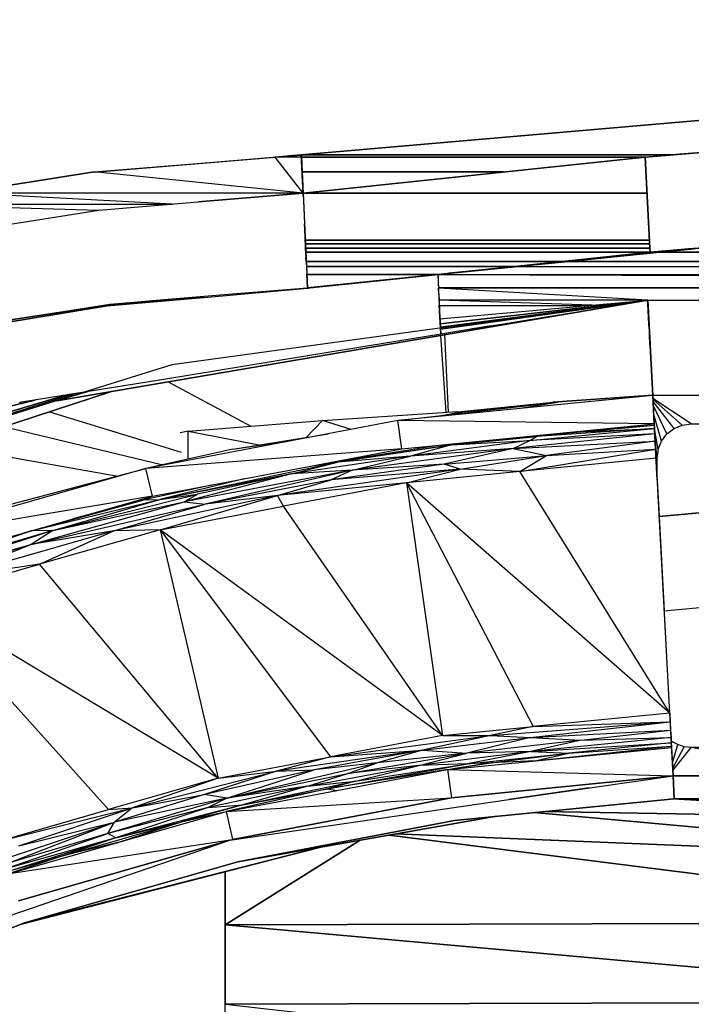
# Model space of a CAD drawing. Header units: millimetres. Extents: x 61846 to 198573, y 13020 to 52988.
# Tile 238 of 240: x 188108 to 188461, y 26006 to 26523. Entities that reach past the tile are written whole.
import ezdxf

# ---------------------------------------------------------------- set-up
doc = ezdxf.new("R2010")
doc.units = ezdxf.units.MM
for name, color, linetype, lineweight in [('A-COLS', 52, 'Continuous', 35), ('A-ROOF', 132, 'Continuous', 35), ('S-BEAM', 12, 'Continuous', 35)]:
    doc.layers.add(name, color=color, linetype=linetype, lineweight=lineweight)

# ---------------------------------------------------------------- blocks, each defined once
blk = doc.blocks.new('28_PBT_SF_toneeltoren_dakboog_28_PBT_SF_toneeltoren_dakboog as R_2584242 - 28_PBT_SF_toneeltoren_dakboog_28_PBT_SF_toneeltoren_dakboog as R_2584242-313469-GZ lierenkamer 4')
at = {"layer": 'S-BEAM', "color": 250, "lineweight": 25}
for p, q in [((-47870.32, 26322.81), (-47560.05, 26375.52)), ((-47560.05, 26375.52), (-47870.32, 26322.81)), ((-47561.07, 26375.4), (-47669.03, 26363.13)), ((-47669.03, 26363.13), (-47561.07, 26375.4)), ((-47561.07, 26375.38), (-47668.95, 26361.43)), ((-47668.95, 26361.43), (-47561.07, 26375.38)), ((-47560.05, 26375.52), (-47668.9, 26360.42)), ((-47668.9, 26360.42), (-47560.05, 26375.52)), ((-47633.54, 26365.71), (-47560.05, 26375.52)), ((-47560.05, 26375.52), (-47633.54, 26365.71)), ((-47560.05, 26375.52), (-47633.54, 26365.71)), ((-47560.05, 26375.52), (-47557.38, 26325.59)), ((-47546.74, 26125.87), (-47560.05, 26375.52)), ((-47557.38, 26325.59), (-47560.05, 26375.52)), ((-47633.54, 26365.71), (-47809.88, 26341.63)), ((-47809.88, 26341.63), (-47925.43, 26305.64)), ((-47841.68, 26327.67), (-48044.44, 26261.36)), ((-48044.44, 26261.36), (-47841.68, 26327.67)), ((-48012.92, 26279.05), (-47861.32, 26326.42)), ((-47861.32, 26326.42), (-48012.92, 26279.05)), ((-47853.98, 26327.6), (-47866.69, 26323.94)), ((-47866.69, 26323.94), (-47853.98, 26327.6)), ((-47957.47, 26298.41), (-47865.84, 26325.69)), ((-47865.84, 26325.69), (-47957.47, 26298.41)), ((-47881.7, 26323.15), (-47896.89, 26319.37)), ((-47896.89, 26319.37), (-47881.7, 26323.15)), ((-47632.97, 26113.44), (-47546.74, 26125.87)), ((-47632.97, 26113.44), (-47590.75, 26119.53)), ((-47590.75, 26119.53), (-47632.97, 26113.44)), ((-47779.57, 26092.13), (-47632.97, 26113.44)), ((-47928.31, 26041.07), (-47779.57, 26092.13))]:
    blk.add_line(p, q, dxfattribs=at)
blk = doc.blocks.new('28_PBT_SF_toneeltoren_dakboog_28_PBT_SF_toneeltoren_dakboog as R_2584242 - 28_PBT_SF_toneeltoren_dakboog_28_PBT_SF_toneeltoren_dakboog as R_2584242-313473-GZ lierenkamer 4')
blk.add_blockref('28_PBT_SF_toneeltoren_dakboog_28_PBT_SF_toneeltoren_dakboog as R_2584242 - 28_PBT_SF_toneeltoren_dakboog_28_PBT_SF_toneeltoren_dakboog as R_2584242-313469-GZ lierenkamer 4', (0, 0))
blk = doc.blocks.new('28_PBT_SC_staal_H-profiel_gekromd_dak toneeltoren_S355_HE200B_betondak_as 20_2667177 - 28_PBT_SC_staal_H-profiel_gekromd_dak toneeltoren_S355_HE200B_betondak_as 20_2667177-313545-GZ lierenkamer 4')
at = {"layer": 'A-COLS', "color": 250, "lineweight": 25}
for p, q in [((-47557.39, 26325.59), (-47691.34, 26312.4)), ((-47556.59, 26310.61), (-47557.39, 26325.59)), ((-47691.34, 26312.4), (-47823.57, 26287.24)), ((-47689.23, 26297.55), (-47691.34, 26312.4)), ((-47556.59, 26310.61), (-47691.34, 26312.4)), ((-47689.23, 26297.55), (-47556.59, 26310.61)), ((-47556.59, 26310.61), (-47556.55, 26310)), ((-47628.15, 26303.56), (-47556.55, 26310)), ((-47621.89, 26301.98), (-47556.46, 26308.2)), ((-47556.46, 26308.2), (-47618.21, 26304.03)), ((-47595.36, 26306.51), (-47556.46, 26308.2)), ((-47579.15, 26308.29), (-47556.55, 26310)), ((-47556.46, 26308.2), (-47556.55, 26310)), ((-47556.31, 26305.34), (-47556.46, 26308.2)), ((-47621.89, 26301.98), (-47684.59, 26293.69)), ((-47663.03, 26299.72), (-47618.21, 26304.03)), ((-47663.03, 26299.72), (-47644.03, 26302)), ((-47663.03, 26299.72), (-47621.89, 26301.98)), ((-47663.03, 26299.72), (-47661.53, 26300.27)), ((-47556.31, 26305.34), (-47630.65, 26297.78)), ((-47630.65, 26297.78), (-47621.89, 26301.98)), ((-47630.65, 26297.78), (-47556.11, 26301.62)), ((-47556.31, 26305.34), (-47621.89, 26301.98)), ((-47621.89, 26301.98), (-47618.21, 26304.03)), ((-47616.29, 26304.63), (-47618.21, 26304.03)), ((-47556.11, 26301.62), (-47613.22, 26294.01)), ((-47556.31, 26305.34), (-47556.11, 26301.62)), ((-47556.11, 26301.62), (-47555.88, 26297.29)), ((-47689.23, 26297.55), (-47823.57, 26287.24)), ((-47820.16, 26272.64), (-47689.23, 26297.55)), ((-47732.15, 26289.38), (-47663.03, 26299.72)), ((-47724.86, 26290.77), (-47672.43, 26299.13)), ((-47663.03, 26299.72), (-47722.91, 26290.51)), ((-47630.65, 26297.78), (-47715.27, 26286.33)), ((-47663.03, 26299.72), (-47684.59, 26293.69)), ((-47630.65, 26297.78), (-47684.59, 26293.69)), ((-47630.65, 26297.78), (-47667, 26289.5)), ((-47630.65, 26297.78), (-47613.22, 26294.01)), ((-47627.26, 26285.58), (-47555.88, 26297.29)), ((-47613.22, 26294.01), (-47555.88, 26297.29)), ((-47555.63, 26292.63), (-47555.88, 26297.29)), ((-47816.27, 26271.01), (-47722.91, 26290.51)), ((-47684.59, 26293.69), (-47747.03, 26284.36)), ((-47747.03, 26284.36), (-47722.91, 26290.51)), ((-47735.85, 26288.68), (-47722.91, 26290.51)), ((-47684.59, 26293.69), (-47722.91, 26290.51)), ((-47715.27, 26286.33), (-47684.59, 26293.69)), ((-47667, 26289.5), (-47613.22, 26294.01)), ((-47658.57, 26286.88), (-47613.22, 26294.01)), ((-47627.26, 26285.58), (-47613.22, 26294.01)), ((-47555.63, 26292.63), (-47627.26, 26285.58)), ((-47548.5, 26158.82), (-47555.63, 26292.63)), ((-47823.57, 26287.24), (-47953.02, 26250.33)), ((-47820.16, 26272.64), (-47823.57, 26287.24)), ((-47715.27, 26286.33), (-47803.54, 26269.72)), ((-47715.27, 26286.33), (-47792.35, 26268.57)), ((-47658.57, 26286.88), (-47754.42, 26273.01)), ((-47715.27, 26286.33), (-47747.03, 26284.36)), ((-47667, 26289.5), (-47726.27, 26281.27)), ((-47658.57, 26286.88), (-47726.27, 26281.27)), ((-47715.27, 26286.33), (-47726.27, 26281.27)), ((-47667, 26289.5), (-47715.27, 26286.33)), ((-47686.69, 26279.73), (-47658.57, 26286.88)), ((-47627.26, 26285.58), (-47686.69, 26279.73)), ((-47658.57, 26286.88), (-47667, 26289.5)), ((-47627.26, 26285.58), (-47658.57, 26286.88)), ((-47548.5, 26158.82), (-47627.26, 26285.58)), ((-47747.03, 26284.36), (-47816.27, 26271.01)), ((-47771.9, 26281.82), (-47816.27, 26271.01)), ((-47747.03, 26284.36), (-47803.54, 26269.72)), ((-47747.03, 26284.36), (-47796.48, 26273.69)), ((-47726.27, 26281.27), (-47792.35, 26268.57)), ((-47754.42, 26273.01), (-47726.27, 26281.27)), ((-47686.69, 26279.73), (-47754.42, 26273.01)), ((-47686.69, 26279.73), (-47751.38, 26267.42)), ((-47548.5, 26158.82), (-47686.69, 26279.73)), ((-47686.69, 26279.73), (-47667.8, 26147.06)), ((-47686.69, 26279.73), (-47620.13, 26151.76)), ((-47789.03, 26278.56), (-47824.53, 26270.86)), ((-47820.16, 26272.64), (-47953.02, 26250.33)), ((-47948.33, 26236.08), (-47820.16, 26272.64)), ((-47884.24, 26254.36), (-47824.53, 26270.86)), ((-47883.83, 26254.48), (-47816.27, 26271.01)), ((-47883.72, 26247.38), (-47803.54, 26269.72)), ((-47872.4, 26254.75), (-47796.48, 26273.69)), ((-47872.4, 26254.75), (-47816.27, 26271.01)), ((-47872.4, 26254.75), (-47803.54, 26269.72)), ((-47824.53, 26270.86), (-47861.86, 26260.74)), ((-47754.42, 26273.01), (-47840.44, 26254.54)), ((-47824.92, 26270.75), (-47824.53, 26270.86)), ((-47820.16, 26272.64), (-47824.53, 26270.86)), ((-47824.53, 26270.86), (-47816.27, 26271.01)), ((-47816.27, 26271.01), (-47796.48, 26273.69)), ((-47816.06, 26255.11), (-47754.42, 26273.01)), ((-47803.54, 26269.72), (-47796.48, 26273.69)), ((-47803.54, 26269.72), (-47792.35, 26268.57)), ((-47754.42, 26273.01), (-47792.35, 26268.57)), ((-47751.38, 26267.42), (-47754.42, 26273.01)), ((-47883.72, 26247.38), (-47792.35, 26268.57)), ((-47840.44, 26254.54), (-47792.35, 26268.57)), ((-47816.06, 26255.11), (-47751.38, 26267.42)), ((-47667.8, 26147.06), (-47751.38, 26267.42)), ((-47872.4, 26254.75), (-47964.84, 26224.57)), ((-47872.4, 26254.75), (-47963.81, 26227.43)), ((-47963.81, 26227.43), (-47884.24, 26254.35)), ((-47884.31, 26254.34), (-47949.84, 26234)), ((-47840.44, 26254.54), (-47926.05, 26230.05)), ((-47872.4, 26254.75), (-47883.97, 26254.43)), ((-47872.4, 26254.75), (-47883.72, 26247.38)), ((-47840.44, 26254.54), (-47883.72, 26247.38)), ((-47816.06, 26255.11), (-47879.38, 26237.05)), ((-47879.38, 26237.05), (-47840.44, 26254.54)), ((-47816.06, 26255.11), (-47840.44, 26254.54)), ((-47667.8, 26147.06), (-47816.06, 26255.11)), ((-47816.06, 26255.11), (-47785.56, 26124.63)), ((-47816.06, 26255.11), (-47726.68, 26135.85)), ((-47964.84, 26224.57), (-47883.72, 26247.38)), ((-47883.72, 26247.38), (-47949.81, 26226.16)), ((-47883.72, 26247.38), (-47926.05, 26230.05)), ((-47942.71, 26218.98), (-47879.38, 26237.05)), ((-47879.38, 26237.05), (-47926.05, 26230.05)), ((-47785.56, 26124.63), (-47879.38, 26237.05)), ((-47785.56, 26124.63), (-47942.71, 26218.98)), ((-47942.71, 26218.98), (-47843.19, 26108.16)), ((-47548.5, 26158.82), (-47620.13, 26151.76)), ((-47548.5, 26158.82), (-47548.25, 26154.17)), ((-47667.8, 26147.06), (-47620.13, 26151.76)), ((-47642.55, 26147.02), (-47548.25, 26154.17)), ((-47620.13, 26151.76), (-47642.55, 26147.02)), ((-47621.79, 26146.04), (-47548.25, 26154.17)), ((-47620.13, 26151.76), (-47548.25, 26154.17)), ((-47548.25, 26154.17), (-47548.02, 26149.84)), ((-47667.8, 26147.06), (-47726.68, 26135.85)), ((-47726.68, 26135.85), (-47642.55, 26147.02)), ((-47642.55, 26147.02), (-47678.34, 26139.34)), ((-47678.34, 26139.34), (-47621.79, 26146.04)), ((-47667.8, 26147.06), (-47642.55, 26147.02)), ((-47621.79, 26146.04), (-47655.05, 26137.87)), ((-47642.55, 26147.02), (-47621.79, 26146.04)), ((-47621.79, 26146.04), (-47548.02, 26149.84)), ((-47621.79, 26146.04), (-47594.98, 26144.57)), ((-47547.82, 26146.11), (-47621.35, 26138.6)), ((-47594.98, 26144.57), (-47548.02, 26149.84)), ((-47594.98, 26144.57), (-47547.82, 26146.11)), ((-47548.02, 26149.84), (-47547.82, 26146.11)), ((-47547.82, 26146.11), (-47547.67, 26143.26)), ((-47665.26, 26129.24), (-47547.54, 26140.85)), ((-47594.98, 26144.57), (-47655.05, 26137.87)), ((-47594.98, 26144.57), (-47621.35, 26138.6)), ((-47621.35, 26138.6), (-47547.67, 26143.26)), ((-47619.17, 26133.79), (-47547.57, 26141.46)), ((-47547.67, 26143.26), (-47601.4, 26137.83)), ((-47601.4, 26137.83), (-47547.57, 26141.46)), ((-47547.67, 26143.26), (-47547.57, 26141.46)), ((-47547.57, 26141.46), (-47547.54, 26140.85)), ((-47547.54, 26140.85), (-47546.74, 26125.87)), ((-47785.56, 26124.63), (-47726.68, 26135.85)), ((-47678.34, 26139.34), (-47755, 26128.37)), ((-47726.68, 26135.85), (-47755, 26128.37)), ((-47678.34, 26139.34), (-47735.22, 26129.09)), ((-47726.68, 26135.85), (-47678.34, 26139.34)), ((-47717.57, 26127.18), (-47655.05, 26137.87)), ((-47678.34, 26139.34), (-47702.2, 26132.65)), ((-47655.05, 26137.87), (-47702.2, 26132.65)), ((-47621.35, 26138.6), (-47680.25, 26131.36)), ((-47680.25, 26131.36), (-47655.05, 26137.87)), ((-47678.34, 26139.34), (-47655.05, 26137.87)), ((-47621.35, 26138.6), (-47655.05, 26137.87)), ((-47621.35, 26138.6), (-47654.69, 26132.13)), ((-47654.69, 26132.13), (-47601.4, 26137.83)), ((-47642.52, 26132.66), (-47601.4, 26137.83)), ((-47621.35, 26138.6), (-47601.4, 26137.83)), ((-47619.17, 26133.79), (-47601.4, 26137.83)), ((-47781.03, 26114.16), (-47702.2, 26132.65)), ((-47738.65, 26120.41), (-47680.25, 26131.36)), ((-47702.2, 26132.65), (-47735.22, 26129.09)), ((-47728.16, 26119.12), (-47654.69, 26132.13)), ((-47717.57, 26127.18), (-47702.2, 26132.65)), ((-47680.25, 26131.36), (-47717.57, 26127.18)), ((-47713.47, 26123.13), (-47654.69, 26132.13)), ((-47713.47, 26123.13), (-47680.25, 26131.36)), ((-47654.69, 26132.13), (-47680.25, 26131.36)), ((-47665.26, 26129.24), (-47642.52, 26132.66)), ((-47642.52, 26132.66), (-47662.18, 26129.55)), ((-47642.52, 26132.66), (-47654.69, 26132.13)), ((-47619.17, 26133.79), (-47642.52, 26132.66)), ((-47785.56, 26124.63), (-47843.19, 26108.16)), ((-47830.52, 26109.06), (-47755, 26128.37)), ((-47785.56, 26124.63), (-47830.52, 26109.06)), ((-47735.22, 26129.09), (-47792.87, 26116.04)), ((-47755, 26128.37), (-47792.87, 26116.04)), ((-47785.56, 26124.63), (-47755, 26128.37)), ((-47781.46, 26107.1), (-47665.26, 26129.24)), ((-47781.03, 26114.16), (-47735.22, 26129.09)), ((-47781.03, 26114.16), (-47717.57, 26127.18)), ((-47755, 26128.37), (-47735.22, 26129.09)), ((-47738.65, 26120.41), (-47717.57, 26127.18)), ((-47665.26, 26129.24), (-47728.16, 26119.12)), ((-47670.89, 26128.17), (-47728.16, 26119.12)), ((-47665.26, 26129.24), (-47546.74, 26125.87)), ((-47665.26, 26129.24), (-47663.14, 26114.39)), ((-47546.74, 26125.87), (-47663.14, 26114.39)), ((-47663.14, 26114.39), (-47546.74, 26125.87)), ((-47546.1, 26113.89), (-47546.74, 26125.87)), ((-47546.74, 26125.87), (-47546.1, 26113.89)), ((-47738.65, 26120.41), (-47790.88, 26109.31)), ((-47738.65, 26120.41), (-47781.03, 26114.16)), ((-47772.66, 26110.76), (-47713.47, 26123.13)), ((-47738.65, 26120.41), (-47772.66, 26110.76)), ((-47738.65, 26120.41), (-47713.47, 26123.13)), ((-47713.47, 26123.13), (-47728.16, 26119.12)), ((-47792.87, 26116.04), (-47840.08, 26101.63)), ((-47830.52, 26109.06), (-47792.87, 26116.04)), ((-47781.03, 26114.16), (-47792.87, 26116.04)), ((-47728.16, 26119.12), (-47781.46, 26107.1)), ((-47781.46, 26107.1), (-47663.14, 26114.39)), ((-47663.14, 26114.39), (-47778.04, 26092.49)), ((-47778.04, 26092.49), (-47663.14, 26114.39)), ((-47728.16, 26119.12), (-47774.94, 26108.51)), ((-47772.66, 26110.76), (-47728.16, 26119.12)), ((-47728.16, 26119.12), (-47723.36, 26118.17)), ((-47900.82, 26091.69), (-47830.52, 26109.06)), ((-47890.3, 26089.13), (-47830.52, 26109.06)), ((-47781.03, 26114.16), (-47843.57, 26095.62)), ((-47790.88, 26109.31), (-47843.57, 26095.62)), ((-47843.19, 26108.16), (-47830.52, 26109.06)), ((-47781.03, 26114.16), (-47840.08, 26101.63)), ((-47830.52, 26109.06), (-47840.08, 26101.63)), ((-47772.66, 26110.76), (-47839.31, 26093.42)), ((-47790.88, 26109.31), (-47839.31, 26093.42)), ((-47772.66, 26110.76), (-47804.8, 26101.73)), ((-47781.03, 26114.16), (-47790.88, 26109.31)), ((-47790.88, 26109.31), (-47772.66, 26110.76)), ((-47661.45, 26102.51), (-47546.1, 26113.89)), ((-47546.1, 26113.89), (-47661.45, 26102.51)), ((-47900.82, 26091.69), (-47843.19, 26108.16)), ((-47895.19, 26074.59), (-47781.46, 26107.1)), ((-47804.8, 26101.73), (-47781.46, 26107.1)), ((-47784.52, 26106.33), (-47804.8, 26101.73)), ((-47781.46, 26107.1), (-47778.04, 26092.49)), ((-47907.56, 26079.03), (-47840.08, 26101.63)), ((-47895.87, 26080.11), (-47840.08, 26101.63)), ((-47890.3, 26089.13), (-47840.08, 26101.63)), ((-47867.21, 26084), (-47804.8, 26101.73)), ((-47843.57, 26095.62), (-47840.08, 26101.63)), ((-47839.31, 26093.42), (-47804.8, 26101.73)), ((-47838.33, 26090.85), (-47804.8, 26101.73)), ((-47775.31, 26080.81), (-47661.45, 26102.51)), ((-47661.45, 26102.51), (-47775.31, 26080.81)), ((-47899.06, 26076.62), (-47843.57, 26095.62)), ((-47843.57, 26095.62), (-47895.87, 26080.11)), ((-47839.31, 26093.42), (-47843.57, 26095.62)), ((-47839.31, 26093.42), (-47899.06, 26076.62)), ((-47839.31, 26093.42), (-47895.93, 26075.69)), ((-47895.19, 26074.59), (-47778.04, 26092.49)), ((-47781.82, 26091.41), (-47890.5, 26060.35)), ((-47890.5, 26060.35), (-47781.82, 26091.41)), ((-47839.31, 26093.42), (-47867.21, 26084)), ((-47838.33, 26090.85), (-47867.21, 26084)), ((-47779.47, 26092.09), (-47780.78, 26091.71)), ((-47780.78, 26091.71), (-47779.47, 26092.09)), ((-47867.21, 26084), (-47895.93, 26075.69)), ((-47867.21, 26084), (-47895.19, 26074.59)), ((-47886.75, 26048.95), (-47775.31, 26080.81)), ((-47775.31, 26080.81), (-47886.75, 26048.95)), ((-47994.88, 26007.19), (-47886.75, 26048.95)), ((-47886.75, 26048.95), (-47994.88, 26007.19))]:
    blk.add_line(p, q, dxfattribs=at)
blk = doc.blocks.new('28_PBT_SC_staal_H-profiel_gekromd_dak toneeltoren_S355_HE200B_betondak_as 20_2667177 - 28_PBT_SC_staal_H-profiel_gekromd_dak toneeltoren_S355_HE200B_betondak_as 20_2667177-313549-GZ lierenkamer 4')
blk.add_blockref('28_PBT_SC_staal_H-profiel_gekromd_dak toneeltoren_S355_HE200B_betondak_as 20_2667177 - 28_PBT_SC_staal_H-profiel_gekromd_dak toneeltoren_S355_HE200B_betondak_as 20_2667177-313545-GZ lierenkamer 4', (0, 0))
blk = doc.blocks.new('28_PBT_SC_staal_H-profiel_gekromd_dak toneeltoren_S355_HE200B_betondak_as R_3531939 - 28_PBT_SC_staal_H-profiel_gekromd_dak toneeltoren_S355_HE200B_betondak_as R_3531939-313701-GZ lierenkamer 4')
at = {"layer": 'A-COLS', "color": 250, "lineweight": 25}
for p, q in [((-47659.74, 26316.89), (-47609.81, 26322.08)), ((-47559.74, 26325.59), (-47609.81, 26322.08)), ((-47609.04, 26321.72), (-47609.81, 26322.08)), ((-47459.74, 26325.59), (-47559.74, 26325.59)), ((-47537.24, 26310.61), (-47557.3, 26323.96)), ((-47541.9, 26310), (-47557.27, 26323.43)), ((-47546.24, 26308.2), (-47557.21, 26322.33)), ((-47659.74, 26316.89), (-47657.6, 26316.29)), ((-47549.97, 26305.34), (-47557.09, 26320.1)), ((-47552.83, 26301.62), (-47556.85, 26315.57)), ((-47541.9, 26310), (-47537.24, 26310.61)), ((-47537.24, 26310.61), (-47459.74, 26310.61)), ((-47554.62, 26297.29), (-47556.4, 26307.12)), ((-47549.97, 26305.34), (-47546.24, 26308.2)), ((-47546.24, 26308.2), (-47541.9, 26310)), ((-47554.62, 26297.29), (-47552.83, 26301.62)), ((-47552.83, 26301.62), (-47549.97, 26305.34)), ((-47555.87, 26297.29), (-47555.24, 26292.63)), ((-47554.62, 26297.29), (-47555.24, 26292.63)), ((-47555.24, 26285.3), (-47555.24, 26292.63)), ((-47555.24, 26292.63), (-47555.24, 26285.58)), ((-47547.59, 26142.28), (-47547.43, 26144.01)), ((-47544.27, 26142.28), (-47547.43, 26144.01)), ((-47547.1, 26132.65), (-47544.27, 26142.28)), ((-47546.95, 26129.85), (-47540.83, 26141.21)), ((-47546.89, 26128.66), (-47537.24, 26140.85)), ((-47540.83, 26141.21), (-47544.27, 26142.28)), ((-47537.24, 26140.85), (-47540.83, 26141.21)), ((-47459.74, 26140.85), (-47537.24, 26140.85)), ((-47459.74, 26125.87), (-47537.24, 26140.85)), ((-47546.74, 26125.87), (-47459.74, 26125.87)), ((-47546.74, 26125.87), (-47332.02, 26125.87)), ((-47332.02, 26125.87), (-47546.74, 26125.87)), ((-47546.92, 26113.81), (-47332.02, 26102.51)), ((-47332.02, 26102.51), (-47546.92, 26113.81)), ((-47546.1, 26113.89), (-47332.02, 26113.89)), ((-47332.02, 26113.89), (-47546.1, 26113.89)), ((-47619.66, 26106.63), (-47332.02, 26080.81)), ((-47332.02, 26080.81), (-47619.66, 26106.63)), ((-47332.02, 26102.51), (-47614.98, 26107.1)), ((-47614.98, 26107.1), (-47332.02, 26102.51)), ((-47695.89, 26094.76), (-47332.02, 26048.95)), ((-47332.02, 26048.95), (-47695.89, 26094.76)), ((-47332.02, 26080.81), (-47692.32, 26095.39)), ((-47692.32, 26095.39), (-47332.02, 26080.81)), ((-47782.02, 26047.76), (-47710.98, 26092.11)), ((-47710.98, 26092.11), (-47782.02, 26047.76)), ((-47782.02, 26047.76), (-47782.02, 26075.52)), ((-47782.02, 26075.52), (-47782.02, 26047.76)), ((-47332.02, 26048.95), (-47782.02, 26047.76)), ((-47782.02, 26047.76), (-47332.02, 26048.95)), ((-47782.02, 26005.99), (-47782.02, 26047.76)), ((-47782.02, 26047.76), (-47332.02, 26007.19)), ((-47332.02, 26007.19), (-47782.02, 26047.76)), ((-47782.02, 26047.76), (-47782.02, 26005.99)), ((-47332.02, 26007.19), (-47782.02, 26005.99)), ((-47782.02, 26005.99), (-47332.02, 26007.19)), ((-47782.02, 25954.79), (-47782.02, 26005.99)), ((-47782.02, 26005.99), (-47332.02, 25955.87))]:
    blk.add_line(p, q, dxfattribs=at)
blk = doc.blocks.new('28_PBT_SC_staal_H-profiel_gekromd_dak toneeltoren_S355_HE200B_betondak_as R_3531939 - 28_PBT_SC_staal_H-profiel_gekromd_dak toneeltoren_S355_HE200B_betondak_as R_3531939-313705-GZ lierenkamer 4')
blk.add_blockref('28_PBT_SC_staal_H-profiel_gekromd_dak toneeltoren_S355_HE200B_betondak_as R_3531939 - 28_PBT_SC_staal_H-profiel_gekromd_dak toneeltoren_S355_HE200B_betondak_as R_3531939-313701-GZ lierenkamer 4', (0, 0))
blk = doc.blocks.new('28_PBT_SC_staal_H-profiel_gekromd_dak toneeltoren_S355_HE200B_betondak_as 20_3531985 - 28_PBT_SC_staal_H-profiel_gekromd_dak toneeltoren_S355_HE200B_betondak_as 20_3531985-313708-GZ lierenkamer 4')
at = {"layer": 'A-COLS', "color": 250, "lineweight": 25}
for p, q in [((-47691.34, 26312.4), (-47607.46, 26322.08)), ((-47657.38, 26316.89), (-47607.46, 26322.08)), ((-47626.94, 26318.94), (-47607.46, 26322.08)), ((-47557.39, 26325.59), (-47607.46, 26322.08)), ((-47669.71, 26314.89), (-47657.38, 26316.89)), ((-47777.86, 26297.33), (-47727.76, 26305.47)), ((-47777.86, 26297.33), (-47746.84, 26301.84)), ((-47777.86, 26297.33), (-47823.57, 26287.24)), ((-47896.36, 26268.04), (-47823.57, 26287.24)), ((-47775.31, 26080.81), (-47639.42, 26104.69)), ((-47639.42, 26104.69), (-47775.31, 26080.81)), ((-47731.15, 26088.57), (-47888.95, 26048.1)), ((-47888.95, 26048.1), (-47731.15, 26088.57)), ((-47886.75, 26048.95), (-47731.71, 26088.47)), ((-47731.71, 26088.47), (-47886.75, 26048.95))]:
    blk.add_line(p, q, dxfattribs=at)
blk = doc.blocks.new('28_PBT_SC_staal_H-profiel_gekromd_dak toneeltoren_S355_HE200B_betondak_as 20_3531985 - 28_PBT_SC_staal_H-profiel_gekromd_dak toneeltoren_S355_HE200B_betondak_as 20_3531985-313712-GZ lierenkamer 4')
blk.add_blockref('28_PBT_SC_staal_H-profiel_gekromd_dak toneeltoren_S355_HE200B_betondak_as 20_3531985 - 28_PBT_SC_staal_H-profiel_gekromd_dak toneeltoren_S355_HE200B_betondak_as 20_3531985-313708-GZ lierenkamer 4', (0, 0))
blk = doc.blocks.new('28_PBT_SC_staal_H-profiel_gekromd_dak toneeltoren hoek_S355_HE200B_betondak_as 20_3625036 - 28_PBT_SC_staal_H-profiel_gekromd_dak toneeltoren hoek_S355_HE200B_betondak_as 20_3625036-313802-GZ lierenkamer 4')
at = {"layer": 'A-COLS', "color": 250, "lineweight": 25}
for p, q in [((-47730.77, 26312.47), (-47659.98, 26317.11)), ((-47661.7, 26316.19), (-47659.98, 26317.11)), ((-47661.35, 26316.25), (-47659.98, 26317.11)), ((-47801.4, 26306.8), (-47730.77, 26312.47)), ((-47739.46, 26303.57), (-47730.77, 26312.47)), ((-47715.85, 26307.73), (-47730.77, 26312.47)), ((-47801.4, 26306.8), (-47805.56, 26305.87)), ((-47801.4, 26292.14), (-47801.4, 26306.8)), ((-47801.4, 26306.8), (-47764.07, 26299.57))]:
    blk.add_line(p, q, dxfattribs=at)
blk = doc.blocks.new('28_PBT_SC_staal_H-profiel_gekromd_dak toneeltoren hoek_S355_HE200B_betondak_as 20_3625036 - 28_PBT_SC_staal_H-profiel_gekromd_dak toneeltoren hoek_S355_HE200B_betondak_as 20_3625036-313806-GZ lierenkamer 4')
blk.add_blockref('28_PBT_SC_staal_H-profiel_gekromd_dak toneeltoren hoek_S355_HE200B_betondak_as 20_3625036 - 28_PBT_SC_staal_H-profiel_gekromd_dak toneeltoren hoek_S355_HE200B_betondak_as 20_3625036-313802-GZ lierenkamer 4', (0, 0))
blk = doc.blocks.new('28_PBT_SF_toneeltoren_dakboog_28_PBT_SF_toneeltoren_dakboog as R - 28_PBT_SF_toneeltoren_dakboog_28_PBT_SF_toneeltoren_dakboog as R-332845-GZ lierenkamer 4')
at = {"layer": 'S-BEAM', "color": 250, "lineweight": 25}
for p, q in [((-47669.17, 26365.82), (-47560.05, 26375.52)), ((-47560.05, 26375.52), (-46212.98, 26375.52)), ((-47560.05, 26375.52), (-47557.38, 26325.59)), ((-47546.74, 26125.87), (-46004.83, 26125.87))]:
    blk.add_line(p, q, dxfattribs=at)
blk = doc.blocks.new('TadP_A_CON_CONSTRUCTIE_rvt-6-GZ lierenkamer 4')
at = {"layer": 'A-COLS', "color": 10, "lineweight": 18}
for name in ['28_PBT_SC_staal_H-profiel_gekromd_dak toneeltoren_S355_HE200B_betondak_as 20_2667177 - 28_PBT_SC_staal_H-profiel_gekromd_dak toneeltoren_S355_HE200B_betondak_as 20_2667177-313549-GZ lierenkamer 4', '28_PBT_SC_staal_H-profiel_gekromd_dak toneeltoren_S355_HE200B_betondak_as 20_3531985 - 28_PBT_SC_staal_H-profiel_gekromd_dak toneeltoren_S355_HE200B_betondak_as 20_3531985-313712-GZ lierenkamer 4', '28_PBT_SC_staal_H-profiel_gekromd_dak toneeltoren_S355_HE200B_betondak_as R_3531939 - 28_PBT_SC_staal_H-profiel_gekromd_dak toneeltoren_S355_HE200B_betondak_as R_3531939-313705-GZ lierenkamer 4', '28_PBT_SC_staal_H-profiel_gekromd_dak toneeltoren hoek_S355_HE200B_betondak_as 20_3625036 - 28_PBT_SC_staal_H-profiel_gekromd_dak toneeltoren hoek_S355_HE200B_betondak_as 20_3625036-313806-GZ lierenkamer 4']:
    blk.add_blockref(name, (0, 0), dxfattribs=at)
at = {"layer": 'S-BEAM', "color": 10, "lineweight": 18}
for name in ['28_PBT_SF_toneeltoren_dakboog_28_PBT_SF_toneeltoren_dakboog as R_2584242 - 28_PBT_SF_toneeltoren_dakboog_28_PBT_SF_toneeltoren_dakboog as R_2584242-313473-GZ lierenkamer 4', '28_PBT_SF_toneeltoren_dakboog_28_PBT_SF_toneeltoren_dakboog as R - 28_PBT_SF_toneeltoren_dakboog_28_PBT_SF_toneeltoren_dakboog as R-332845-GZ lierenkamer 4']:
    blk.add_blockref(name, (0, 0), dxfattribs=at)
blk = doc.blocks.new('27_NOAHH_Dak_Dak-x 2835671 - 21_10_Baksteen wit halfsteens-163091-GZ lierenkamer 4')
at = {"layer": 'A-ROOF', "color": 250, "lineweight": 25}
for p, q in [((-47850.72, 26442.87), (-47755.63, 26450.69)), ((-47850.71, 26442.83), (-47748.58, 26451.28)), ((-47850.71, 26442.83), (-47755.63, 26450.65)), ((-47794.42, 26447.51), (-47748.58, 26451.28)), ((-47755.63, 26450.65), (-47741.96, 26451.83)), ((-47755.63, 26450.65), (-47748.58, 26451.28)), ((-47741.9, 26450.69), (-47755.63, 26450.69)), ((-47741.04, 26431.82), (-47755.63, 26450.69)), ((-47741.95, 26451.81), (-47755.56, 26450.69)), ((-47741.95, 26451.77), (-47755.56, 26450.66)), ((-47755.56, 26450.66), (-47741.95, 26451.77)), ((-47741.95, 26451.77), (-47755.56, 26450.66)), ((-47741.96, 26451.83), (-47748.58, 26451.28)), ((-47741.95, 26451.77), (-47741.96, 26451.83)), ((-47741.93, 26451.27), (-47741.95, 26451.81)), ((-47741.9, 26450.69), (-47741.95, 26451.81)), ((-47741.9, 26450.69), (-47741.95, 26451.81)), ((-47741.95, 26451.81), (-47741.9, 26450.69)), ((-47741.95, 26451.81), (-47741.93, 26451.27)), ((-47741.93, 26451.27), (-47741.46, 26441.05)), ((-47741.9, 26450.69), (-47741.93, 26451.27)), ((-47741.04, 26431.82), (-47741.9, 26450.69)), ((-47741.04, 26431.82), (-47741.9, 26450.69)), ((-47741.9, 26450.69), (-47741.46, 26441.05)), ((-47850.72, 26442.89), (-47794.42, 26447.51)), ((-47850.71, 26442.83), (-47794.42, 26447.51)), ((-47850.72, 26442.87), (-47940.56, 26428.85)), ((-47850.72, 26442.87), (-47921.52, 26431.82)), ((-47905.88, 26434.26), (-47850.72, 26442.87)), ((-47905.88, 26434.26), (-47850.72, 26442.87)), ((-47850.72, 26442.89), (-47850.71, 26442.83)), ((-47741.04, 26431.82), (-47850.72, 26442.87)), ((-47741.04, 26431.82), (-47741.46, 26441.05)), ((-47741.04, 26431.82), (-47921.52, 26431.82)), ((-47809.84, 26426.05), (-47921.52, 26431.82)), ((-47796.17, 26427.19), (-47741.04, 26431.82)), ((-47958.54, 26426.05), (-47848.32, 26422.82)), ((-47958.54, 26426.05), (-47809.84, 26426.05)), ((-47848.32, 26422.82), (-47796.17, 26427.19)), ((-47903.39, 26414.15), (-47848.32, 26422.82))]:
    blk.add_line(p, q, dxfattribs=at)
blk = doc.blocks.new('27_NOAHH_Dak_Dak-x 2835671 - 21_10_Hout-163087-GZ lierenkamer 4')
at = {"layer": 'A-ROOF', "color": 250, "lineweight": 25}
for p, q in [((-47741.04, 26431.82), (-47796.17, 26427.19)), ((-47796.17, 26427.19), (-47741.04, 26431.82)), ((-47741.04, 26431.82), (-47740.3, 26415.58)), ((-47741.04, 26431.82), (-47740.3, 26415.58)), ((-47848.32, 26422.82), (-47796.17, 26427.19)), ((-47848.32, 26422.82), (-47796.17, 26427.19)), ((-47903.06, 26414.2), (-47848.32, 26422.82)), ((-47903.06, 26414.2), (-47848.32, 26422.82)), ((-47740.18, 26413.09), (-47740.3, 26415.58)), ((-47740.3, 26415.58), (-47740.18, 26413.09)), ((-47739.56, 26399.28), (-47740.18, 26413.09)), ((-47740.18, 26413.09), (-47739.56, 26399.28)), ((-47739.56, 26399.28), (-47739.5, 26398.21)), ((-47739.56, 26399.28), (-47739.5, 26398.21)), ((-47739.4, 26395.93), (-47739.5, 26398.21)), ((-47739.5, 26398.21), (-47739.4, 26395.93)), ((-47739.4, 26395.93), (-47739.1, 26389.4)), ((-47739.4, 26395.93), (-47739.1, 26389.4)), ((-47738.77, 26382.03), (-47739.1, 26389.4)), ((-47739.1, 26389.4), (-47738.77, 26382.03)), ((-47775.93, 26378.83), (-47816.23, 26375.52)), ((-47775.93, 26378.83), (-47816.23, 26375.52)), ((-47775.93, 26378.83), (-47738.76, 26381.89)), ((-47775.93, 26378.83), (-47738.76, 26381.89)), ((-47738.76, 26381.89), (-47775.93, 26378.83)), ((-47742.33, 26381.72), (-47740.75, 26381.72)), ((-47742.32, 26381.72), (-47740.75, 26381.72)), ((-47740.44, 26381.89), (-47738.76, 26381.89)), ((-47740.43, 26381.89), (-47738.76, 26381.89)), ((-47738.77, 26381.96), (-47738.77, 26382.03)), ((-47738.77, 26382.03), (-47738.76, 26381.96)), ((-47738.76, 26381.89), (-47738.77, 26381.96)), ((-47738.76, 26381.96), (-47738.76, 26381.89)), ((-47867.06, 26369.52), (-47842.45, 26373.36)), ((-47842.45, 26373.36), (-47867.06, 26369.52)), ((-47829.85, 26374.4), (-47842.45, 26373.36)), ((-47842.45, 26373.36), (-47829.85, 26374.39)), ((-47829.85, 26374.39), (-47816.23, 26375.52)), ((-47816.23, 26375.52), (-47829.85, 26374.4)), ((-47915.11, 26362.02), (-47867.06, 26369.52)), ((-47867.06, 26369.52), (-47915.11, 26362.02))]:
    blk.add_line(p, q, dxfattribs=at)
blk = doc.blocks.new('27_NOAHH_Dak_Dak-x 2835671 - 27_10_Kunststof-163083-GZ lierenkamer 4')
at = {"layer": 'A-ROOF', "color": 250, "lineweight": 25}
for p, q in [((-47705.1, 26385.45), (-47670.31, 26389.13)), ((-47705.1, 26385.45), (-47670.31, 26389.13)), ((-47670.31, 26389.13), (-47669.52, 26373.03)), ((-47670.31, 26389.13), (-47669.52, 26373.03)), ((-47705.1, 26385.45), (-47737.4, 26382.03)), ((-47737.4, 26382.03), (-47705.1, 26385.45)), ((-47793.17, 26377.05), (-47738.76, 26381.89)), ((-47793.17, 26377.05), (-47738.76, 26381.89)), ((-47738.76, 26381.89), (-47738.1, 26381.95)), ((-47738.76, 26381.89), (-47738.11, 26381.95)), ((-47738.11, 26381.95), (-47737.4, 26382.03)), ((-47738.1, 26381.95), (-47737.4, 26382.03)), ((-47827.83, 26373.97), (-47843.9, 26372.55)), ((-47843.9, 26372.55), (-47827.83, 26373.97)), ((-47793.17, 26377.05), (-47827.83, 26373.97)), ((-47827.83, 26373.97), (-47793.17, 26377.05)), ((-47668.92, 26360.88), (-47669.52, 26373.03)), ((-47669.52, 26373.03), (-47668.76, 26357.75)), ((-47843.9, 26372.55), (-47887.31, 26365.48)), ((-47887.31, 26365.48), (-47843.9, 26372.55)), ((-47887.31, 26365.48), (-47941.71, 26356.63)), ((-47941.71, 26356.63), (-47887.31, 26365.48)), ((-47668.76, 26357.75), (-47743.97, 26345.45)), ((-47668.76, 26357.75), (-47743.97, 26345.46)), ((-47668.76, 26357.75), (-47668.92, 26360.88)), ((-47743.97, 26345.46), (-47814.2, 26333.97)), ((-47743.97, 26345.45), (-47814.2, 26333.97)), ((-47814.2, 26333.97), (-47850.46, 26328.16)), ((-47814.2, 26333.97), (-47850.45, 26328.16)), ((-47850.45, 26328.16), (-47889.86, 26321.84)), ((-47855.98, 26327.28), (-47889.86, 26321.84)), ((-47850.46, 26328.16), (-47855.98, 26327.28))]:
    blk.add_line(p, q, dxfattribs=at)
blk = doc.blocks.new('27_NOAHH_Dak_Dak-x 2835671 - 27_10_Metaal_Aluminium-163077-GZ lierenkamer 4')
at = {"layer": 'A-ROOF', "color": 250, "lineweight": 25}
for p, q in [((-47561.44, 26450.69), (-46683.75, 26522.79)), ((-47096.8, 26507.86), (-47741.95, 26451.81)), ((-47104.92, 26507.16), (-47741.95, 26451.81)), ((-47741.95, 26451.81), (-47104.92, 26507.16)), ((-47741.04, 26431.82), (-47741.95, 26451.81)), ((-47741.9, 26450.69), (-47741.95, 26451.81)), ((-47741.9, 26450.69), (-47741.95, 26451.81)), ((-47741.95, 26451.81), (-47547.81, 26451.81)), ((-47547.81, 26451.81), (-47741.95, 26451.81)), ((-47561.44, 26450.69), (-47741.84, 26450.69)), ((-47741.84, 26450.69), (-47561.44, 26450.69)), ((-47741.04, 26431.82), (-47561.44, 26450.69)), ((-47635.86, 26442.87), (-47741.48, 26442.87)), ((-47741.48, 26442.87), (-47635.86, 26442.87))]:
    blk.add_line(p, q, dxfattribs=at)
blk = doc.blocks.new('27_NOAHH_Dak_Dak-x 2835671 - 21_10_Hout-163073-GZ lierenkamer 4')
at = {"layer": 'A-ROOF', "color": 250, "lineweight": 25}
for p, q in [((-47561.44, 26450.69), (-47741.04, 26431.82)), ((-47561.44, 26450.69), (-47741.04, 26431.82)), ((-47741.04, 26431.82), (-47561.44, 26450.69)), ((-47558.77, 26400.7), (-47561.44, 26450.69)), ((-47560.43, 26431.82), (-47741.04, 26431.82)), ((-47741.04, 26431.82), (-47738.77, 26382.03)), ((-47741.04, 26431.82), (-47560.43, 26431.82)), ((-47559.12, 26407.09), (-47739.91, 26407.09)), ((-47739.91, 26407.09), (-47559.12, 26407.09)), ((-47559.02, 26405.17), (-47739.82, 26405.17)), ((-47739.82, 26405.17), (-47559.02, 26405.17)), ((-47558.9, 26402.95), (-47739.72, 26402.95)), ((-47739.72, 26402.95), (-47558.9, 26402.95)), ((-47558.77, 26400.7), (-47739.62, 26400.7)), ((-47739.62, 26400.7), (-47558.77, 26400.7)), ((-47738.77, 26382.03), (-47558.77, 26400.7)), ((-47558.78, 26400.7), (-47604.76, 26395.93)), ((-47604.76, 26395.93), (-47558.78, 26400.7)), ((-47604.76, 26395.93), (-47739.4, 26395.93)), ((-47739.4, 26395.93), (-47604.76, 26395.93)), ((-47630.11, 26393.3), (-47739.28, 26393.3)), ((-47739.28, 26393.3), (-47630.11, 26393.3)), ((-47670.31, 26389.13), (-47739.09, 26389.13)), ((-47739.09, 26389.13), (-47670.31, 26389.13))]:
    blk.add_line(p, q, dxfattribs=at)
blk = doc.blocks.new('27_NOAHH_Dak_Dak-x 2835671 - 21_10_Hout-163069-GZ lierenkamer 4')
at = {"layer": 'A-ROOF', "color": 250, "lineweight": 25}
for p, q in [((-47052.66, 26492.49), (-47554.21, 26451.28)), ((-47554.21, 26451.28), (-47052.66, 26492.48)), ((-47555.13, 26451.21), (-47561.44, 26450.69)), ((-47561.44, 26450.69), (-47555.13, 26451.21)), ((-47561.44, 26450.69), (-47559.8, 26420.03)), ((-47559.81, 26420.03), (-47561.44, 26450.69)), ((-47554.21, 26451.28), (-47555.13, 26451.21)), ((-47555.13, 26451.21), (-47554.21, 26451.28)), ((-47547.75, 26451.81), (-47554.21, 26451.28)), ((-47558.9, 26402.95), (-47559.81, 26420.03)), ((-47559.8, 26420.03), (-47558.9, 26402.95)), ((-47558.87, 26402.5), (-47558.9, 26402.95)), ((-47558.9, 26402.95), (-47558.87, 26402.5)), ((-47558.87, 26402.5), (-47558.9, 26402.95)), ((-47558.87, 26402.5), (-47558.82, 26401.61)), ((-47558.82, 26401.61), (-47558.87, 26402.5)), ((-47558.78, 26400.7), (-47558.82, 26401.61)), ((-47558.78, 26400.7), (-47558.82, 26401.61)), ((-47558.78, 26400.7), (-47548.53, 26401.61)), ((-47548.53, 26401.61), (-47558.78, 26400.7)), ((-47548.53, 26401.61), (-47538.64, 26402.5)), ((-47538.64, 26402.5), (-47548.53, 26401.61)), ((-47538.64, 26402.5), (-47533.55, 26402.95)), ((-47533.55, 26402.95), (-47538.64, 26402.5))]:
    blk.add_line(p, q, dxfattribs=at)
blk = doc.blocks.new('27_NOAHH_Dak_Dak-x 2835671 - 27_10_Kunststof-163065-GZ lierenkamer 4')
at = {"layer": 'A-ROOF', "color": 250, "lineweight": 25}
for p, q in [((-47553.72, 26400.7), (-47601.8, 26395.93)), ((-47582.95, 26397.8), (-47553.72, 26400.7)), ((-47553.72, 26400.7), (-47582.95, 26397.8)), ((-47531.03, 26402.95), (-47553.72, 26400.7)), ((-47553.72, 26400.7), (-47535.61, 26402.5)), ((-47544.51, 26401.61), (-47553.72, 26400.7)), ((-47553.72, 26400.7), (-47544.51, 26401.61)), ((-46004.83, 26400.7), (-47553.72, 26400.7)), ((-47553.72, 26400.7), (-46004.83, 26396.08)), ((-47535.61, 26402.5), (-47544.51, 26401.61)), ((-47626.13, 26393.51), (-47670.31, 26389.13)), ((-47626.13, 26393.51), (-47664.46, 26389.71)), ((-47628.18, 26393.3), (-46004.83, 26393.3)), ((-47628.18, 26393.3), (-46041.24, 26389.13)), ((-47601.8, 26395.93), (-47626.13, 26393.51)), ((-47601.8, 26395.93), (-47626.13, 26393.51)), ((-47601.8, 26395.93), (-47605.28, 26395.58)), ((-47582.95, 26397.8), (-47601.8, 26395.93)), ((-47601.8, 26395.93), (-47582.95, 26397.8)), ((-46004.83, 26395.93), (-47601.8, 26395.93)), ((-47601.68, 26395.93), (-46004.83, 26393.32)), ((-47670.31, 26389.13), (-47670.13, 26385.43)), ((-47670.31, 26389.13), (-46041.24, 26389.13)), ((-47670.31, 26389.13), (-46130.81, 26382.03)), ((-47670.13, 26385.43), (-47669.96, 26381.96)), ((-46130.81, 26382.03), (-47669.96, 26382.03)), ((-47669.96, 26382.03), (-46132.63, 26381.89)), ((-47669.96, 26381.96), (-47669.96, 26381.89)), ((-47669.79, 26378.57), (-47669.96, 26381.89)), ((-47560.11, 26375.52), (-47669.96, 26381.89)), ((-46132.63, 26381.89), (-47669.96, 26381.89)), ((-47669.79, 26378.57), (-47669.64, 26375.52)), ((-47560.11, 26375.52), (-46132.63, 26381.89)), ((-47669.64, 26375.52), (-47669.4, 26370.54)), ((-47560.11, 26375.52), (-47669.64, 26375.52)), ((-47589.27, 26372.9), (-47669.64, 26375.52)), ((-47590.53, 26370.54), (-47560.11, 26375.52)), ((-47559.84, 26370.51), (-47560.11, 26375.52)), ((-47560.11, 26375.52), (-47559.31, 26360.47)), ((-47560.11, 26375.52), (-47558.86, 26352.01)), ((-47560.11, 26375.52), (-47559.61, 26366.21)), ((-47560.11, 26375.52), (-47559.84, 26370.51)), ((-47593.27, 26372.55), (-47669.49, 26372.55)), ((-47669.4, 26370.54), (-47668.98, 26362.08)), ((-47642.29, 26362.08), (-47590.53, 26370.54)), ((-47642.29, 26362.08), (-47609.04, 26367.52)), ((-47590.53, 26370.54), (-47577.91, 26372.61)), ((-47559.61, 26366.21), (-47559.84, 26370.51)), ((-47559.31, 26360.47), (-47559.61, 26366.21)), ((-47668.98, 26362.08), (-47668.92, 26360.88)), ((-47668.92, 26360.88), (-47668.76, 26357.75)), ((-47642.29, 26362.08), (-47668.76, 26357.75)), ((-47642.29, 26362.08), (-47653.06, 26360.32)), ((-47559.31, 26360.47), (-47558.86, 26352.01)), ((-47558.86, 26352.01), (-47559.16, 26357.75)), ((-47559.16, 26357.75), (-47557.45, 26325.58)), ((-47558.86, 26352.01), (-47556.49, 26307.62)), ((-47556.57, 26309.23), (-47556.49, 26307.62)), ((-47555.08, 26281.14), (-47556.49, 26307.62)), ((-47554.06, 26262.04), (-47120.16, 26300.33)), ((-47555.08, 26281.14), (-47554.06, 26262.04)), ((-47554.06, 26262.04), (-47337.67, 26281.14)), ((-47554.15, 26263.73), (-47554.06, 26262.04))]:
    blk.add_line(p, q, dxfattribs=at)
blk = doc.blocks.new('27_NOAHH_Dak_Dak-x 2835671 - 27_10_Metaal_Aluminium-163061-GZ lierenkamer 4')
at = {"layer": 'A-ROOF', "color": 250, "lineweight": 25}
for p, q in [((-46755.06, 26332.55), (-47554.06, 26262.04)), ((-47551.43, 26212.58), (-46753.76, 26286.31)), ((-47554.06, 26262.04), (-47551.43, 26212.58))]:
    blk.add_line(p, q, dxfattribs=at)
blk = doc.blocks.new('27_NOAHH_Dak_Dak-x 2835671 - 27_NOAHH_Dak_Dak-x 2835671-163054-GZ lierenkamer 4')
for name in ['27_NOAHH_Dak_Dak-x 2835671 - 27_10_Metaal_Aluminium-163077-GZ lierenkamer 4', '27_NOAHH_Dak_Dak-x 2835671 - 21_10_Hout-163069-GZ lierenkamer 4', '27_NOAHH_Dak_Dak-x 2835671 - 27_10_Kunststof-163065-GZ lierenkamer 4', '27_NOAHH_Dak_Dak-x 2835671 - 21_10_Baksteen wit halfsteens-163091-GZ lierenkamer 4', '27_NOAHH_Dak_Dak-x 2835671 - 21_10_Hout-163073-GZ lierenkamer 4', '27_NOAHH_Dak_Dak-x 2835671 - 21_10_Hout-163087-GZ lierenkamer 4', '27_NOAHH_Dak_Dak-x 2835671 - 27_10_Metaal_Aluminium-163061-GZ lierenkamer 4', '27_NOAHH_Dak_Dak-x 2835671 - 27_10_Kunststof-163083-GZ lierenkamer 4']:
    blk.add_blockref(name, (0, 0))
blk = doc.blocks.new('27_NOAHH_Dak_Dak-x 2863758 - 21_10_Hout-164661-GZ lierenkamer 4')
at = {"layer": 'A-ROOF', "color": 250, "lineweight": 25}
for p, q in [((-47740.91, 26430.23), (-47740.98, 26431.82)), ((-47738.76, 26381.88), (-47775.93, 26378.82)), ((-47737.4, 26382.03), (-47738.7, 26382.03)), ((-47834.75, 26373.36), (-47842.39, 26373.36)), ((-47834.84, 26373.35), (-47842.39, 26373.36)), ((-47810.48, 26375.51), (-47816.17, 26375.52))]:
    blk.add_line(p, q, dxfattribs=at)
blk = doc.blocks.new('27_NOAHH_Dak_Dak-x 2863758 - 27_10_Kunststof-164657-GZ lierenkamer 4')
at = {"layer": 'A-ROOF', "color": 250, "lineweight": 25}
for p, q in [((-47670.25, 26389.13), (-47670.17, 26387.53)), ((-47664.66, 26316.8), (-47666.66, 26357.4)), ((-47665.9, 26316.72), (-47668.66, 26357.06)), ((-47811.84, 26332.74), (-47768.54, 26309.44)), ((-47889.79, 26321.84), (-47888.53, 26321.45)), ((-47874.16, 26317.05), (-47805.06, 26295.86)), ((-47815.34, 26289.06), (-47898.33, 26309.15)), ((-47839.11, 26283.14), (-47929.24, 26299.04))]:
    blk.add_line(p, q, dxfattribs=at)
blk = doc.blocks.new('27_NOAHH_Dak_Dak-x 2863758 - 27_10_Metaal_Aluminium-164649-GZ lierenkamer 4')
at = {"layer": 'A-ROOF', "color": 250, "lineweight": 25}
for p, q in [((-47740.98, 26431.82), (-47741.84, 26450.69)), ((-47741.84, 26450.69), (-47740.98, 26431.82))]:
    blk.add_line(p, q, dxfattribs=at)
blk = doc.blocks.new('27_NOAHH_Dak_Dak-x 2863758 - 21_10_Hout-164645-GZ lierenkamer 4')
at = {"layer": 'A-ROOF', "color": 250, "lineweight": 25}
for p, q in [((-47630, 26393.3), (-47604.76, 26395.92)), ((-47630, 26393.3), (-47604.76, 26395.92)), ((-47670.25, 26389.13), (-47738.71, 26382.03)), ((-47738.71, 26382.03), (-47670.25, 26389.13)), ((-47737.4, 26382.03), (-47738.71, 26382.03)), ((-47738.71, 26382.03), (-47737.4, 26382.03))]:
    blk.add_line(p, q, dxfattribs=at)
blk = doc.blocks.new('27_NOAHH_Dak_Dak-x 2863758 - 27_10_Kunststof-164641-GZ lierenkamer 4')
at = {"layer": 'A-ROOF', "color": 250, "lineweight": 25}
for p, q in [((-47531.03, 26402.95), (-47533.43, 26402.95)), ((-47533.43, 26402.95), (-47531.03, 26402.95)), ((-47630, 26393.3), (-47670.2, 26389.13)), ((-47670.2, 26389.13), (-47628.18, 26393.3)), ((-47628.18, 26393.3), (-47670.2, 26389.13)), ((-47670.2, 26389.13), (-47630, 26393.3)), ((-47604.76, 26395.92), (-47630, 26393.3)), ((-47604.76, 26395.92), (-47630, 26393.3)), ((-47630, 26393.3), (-47604.76, 26395.92)), ((-47604.76, 26395.92), (-47630, 26393.3)), ((-47628.18, 26393.3), (-47601.8, 26395.92)), ((-47601.8, 26395.92), (-47628.18, 26393.3)), ((-48042.38, 26262.04), (-47915.55, 26262.04)), ((-47915.55, 26262.04), (-48042.38, 26262.04)), ((-48085.56, 26251.82), (-48088.08, 26251.82)), ((-48088.08, 26251.82), (-48085.56, 26251.82)), ((-47948.26, 26251.82), (-48064.79, 26251.82)), ((-48064.79, 26251.82), (-47948.26, 26251.82))]:
    blk.add_line(p, q, dxfattribs=at)
blk = doc.blocks.new('27_NOAHH_Dak_Dak-x 2863758 - 27_10_Metaal_Aluminium-164637-GZ lierenkamer 4')
at = {"layer": 'A-ROOF', "color": 250, "lineweight": 25}
for p, q in [((-47558.78, 26400.68), (-47601.68, 26395.93)), ((-47558.66, 26400.7), (-47553.72, 26400.68)), ((-47604.65, 26395.93), (-47601.8, 26395.93))]:
    blk.add_line(p, q, dxfattribs=at)
blk = doc.blocks.new('27_NOAHH_Dak_Dak-x 2863758 - 27_NOAHH_Dak_Dak-x 2863758-164626-GZ lierenkamer 4')
for name in ['27_NOAHH_Dak_Dak-x 2863758 - 27_10_Metaal_Aluminium-164649-GZ lierenkamer 4', '27_NOAHH_Dak_Dak-x 2863758 - 21_10_Hout-164661-GZ lierenkamer 4', '27_NOAHH_Dak_Dak-x 2863758 - 27_10_Metaal_Aluminium-164637-GZ lierenkamer 4', '27_NOAHH_Dak_Dak-x 2863758 - 27_10_Kunststof-164641-GZ lierenkamer 4', '27_NOAHH_Dak_Dak-x 2863758 - 21_10_Hout-164645-GZ lierenkamer 4', '27_NOAHH_Dak_Dak-x 2863758 - 27_10_Kunststof-164657-GZ lierenkamer 4']:
    blk.add_blockref(name, (0, 0))
blk = doc.blocks.new('TadP_A_BWK_BOUWKUNDE_rvt-6-GZ lierenkamer 4')
at = {"layer": 'A-ROOF', "color": 250, "lineweight": 25}
for name in ['27_NOAHH_Dak_Dak-x 2835671 - 27_NOAHH_Dak_Dak-x 2835671-163054-GZ lierenkamer 4', '27_NOAHH_Dak_Dak-x 2863758 - 27_NOAHH_Dak_Dak-x 2863758-164626-GZ lierenkamer 4']:
    blk.add_blockref(name, (0, 0), dxfattribs=at)

msp = doc.modelspace()

# ---------------------------------------------------------------- block references
at = {"color": 210, "lineweight": 5}
for name in ['TadP_A_BWK_BOUWKUNDE_rvt-6-GZ lierenkamer 4', 'TadP_A_CON_CONSTRUCTIE_rvt-6-GZ lierenkamer 4']:
    msp.add_blockref(name, (235997.82, 0), dxfattribs=at)

doc.saveas('drawing.dxf')
